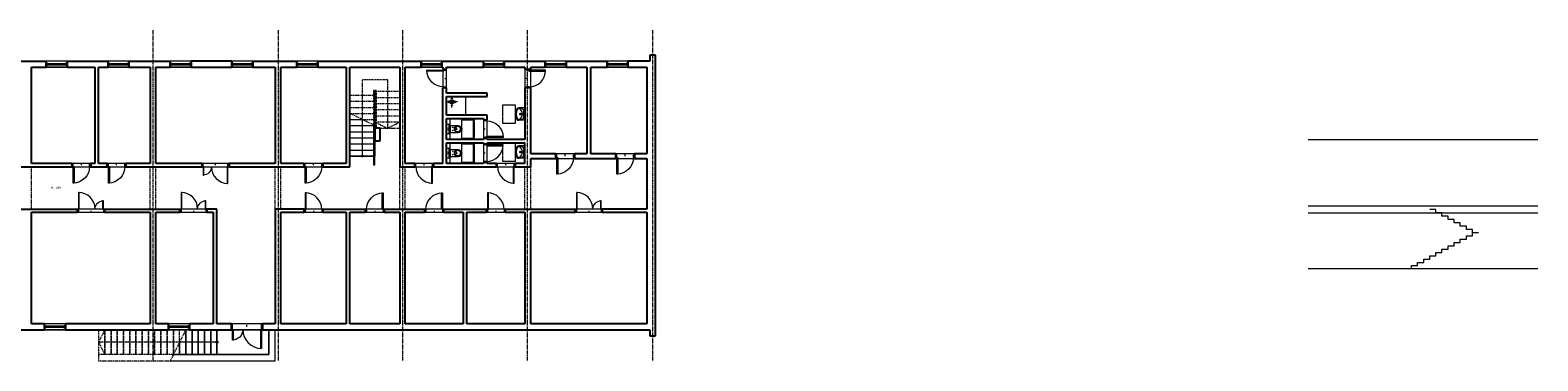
# Model space of a CAD drawing. Header units: millimetres. Extents: x 58673 to 77132, y 78327 to 116111.
# Tile 60 of 61: x 69872 to 77132, y 100539 to 102131. Entities that reach past the tile are written whole.
import ezdxf

# ---------------------------------------------------------------- set-up
doc = ezdxf.new("R2010")
doc.units = ezdxf.units.MM
doc.header["$MEASUREMENT"] = 0
for name, pattern in [('_xref_ACAD-LSN_dyspozytornia_PW_rzuty_14$0$CENTER2', [28.575, 19.05, -3.175, 3.175, -3.175]), ('_xref_ACAD-LSN_dyspozytornia_PW_rzuty_14$0$DASHED', [19.05, 12.7, -6.35]), ('_xref_ACAD-LSN_dyspozytornia_PW_rzuty_14$0$HIDDEN2', [4.7625, 3.175, -1.5875])]:
    doc.linetypes.add(name, pattern=pattern)
doc.layers.get('0').update_dxf_attribs({"lineweight": 9})
doc.layers.get('Defpoints').update_dxf_attribs({"lineweight": 9})
for name, color, linetype, lineweight in [('_xref_ACAD-LSN_dyspozytornia_PW_rzuty_14$0$A drzwi płytowe', 250, 'Continuous', 9), ('_xref_ACAD-LSN_dyspozytornia_PW_rzuty_14$0$A opis', 250, 'Continuous', 13), ('_xref_ACAD-LSN_dyspozytornia_PW_rzuty_14$0$A widok', 250, 'Continuous', 9), ('_xref_ACAD-LSN_dyspozytornia_PW_rzuty_14$0$A widok wyżej', 250, '_xref_ACAD-LSN_dyspozytornia_PW_rzuty_14$0$DASHED', 9), ('_xref_ACAD-LSN_dyspozytornia_PW_rzuty_14$0$A wyposazenie sanitarne', 250, 'Continuous', 9), ('_xref_ACAD-LSN_dyspozytornia_PW_rzuty_14$0$A-Glaz', 250, 'Continuous', 9), ('_xref_ACAD-LSN_dyspozytornia_PW_rzuty_14$0$A-Wall', 250, 'Continuous', 25), ('_xref_ACAD-LSN_dyspozytornia_PW_rzuty_14$0$S-Grid-Iden', 250, '_xref_ACAD-LSN_dyspozytornia_PW_rzuty_14$0$CENTER2', 9), ('xref', 8, 'Continuous', 9)]:
    doc.layers.add(name, color=color, linetype=linetype, lineweight=lineweight)
doc.styles.add('_xref_ACAD-LSN_dyspozytornia_PW_rzuty_14$0$Standard', font='ARIALN.TTF')

# ---------------------------------------------------------------- blocks, each defined once
blk = doc.blocks.new('_xref_ACAD-LSN_dyspozytornia_PW_rzuty_14$0$umywalka 60x45')
at = {"color": 0, "lineweight": -2, "ltscale": 0.15}
for p, q in [((-30, 0), (30, 0)), ((-30, 0), (-30, -26.7)), ((9.5, 0), (-9.5, 0)), ((30, 0), (30, -26.7)), ((-1.9, -20.4), (-5.1, -20.4)), ((0, -15.3), (0, -18.5)), ((0, -22.2), (0, -25.4)), ((5, -20.4), (1.8, -20.4))]:
    blk.add_line(p, q, dxfattribs=at)
at = {"ltscale": 0.15}
blk.add_lwpolyline([(-30, -26.7, 0.239105), (-25.5, -37.3, 0.331406), (25.5, -37.3, 0.239105), (30, -26.7)], format="xyb", dxfattribs=at)
blk.add_lwpolyline([(-26.3, -27, 0.236063), (-23.2, -34.4, 0.329715), (23.2, -34.4, 0.236063), (26.3, -27, 0.623035)], format="xyb", close=True, dxfattribs=at)
at = {"color": 0, "lineweight": -2, "ltscale": 0.15}
for radius in [3.89, 2.78]:
    blk.add_circle((0, -20.4), radius, dxfattribs=at)
for centre, radius, start, end in [((9.3, -28.7), 37.7, 140.66478, 180.90725), ((5.4, -28.9), 33.9, 138.52449, 180.67671), ((-16.2, -9.7), 5, 97.83045, 138.52449), ((-16, -7.9), 5, 102.69402, 140.66478), ((-0.6, -76.3), 75.1, 89.48972, 102.69402), ((0.6, -131.8), 128.2, 90.24498, 97.83045), ((0.6, -76.3), 75.1, 77.22851, 90.43281), ((-0.7, -131.8), 128.2, 82.09208, 89.67755), ((16.2, -9.8), 5, 41.39803, 82.09208), ((16.1, -8), 5, 39.25775, 77.22851), ((-9.3, -28.7), 37.7, 359.01528, 39.25775), ((-5.5, -28.9), 33.9, 359.24582, 41.39804)]:
    blk.add_arc(centre, radius, start, end, dxfattribs=at)
at = {"layer": 'Defpoints', "linetype": '_xref_ACAD-LSN_dyspozytornia_PW_rzuty_14$0$HIDDEN2', "ltscale": 0.5}
blk.add_lwpolyline([(-45, -45.6), (45, -45.6), (45, -105.6), (-45, -105.6)], close=True, dxfattribs=at)
blk = doc.blocks.new('_xref_ACAD-LSN_dyspozytornia_PW_rzuty_14$0$miska ustepowa')
at = {"ltscale": 0.15}
for points in [[(-25, 2.5), (-25, 5.5), (25, 5.5), (25, 2.5)], [(-22, 2.5), (-22, 5.5), (-25, 5.5), (-25, 2.5)], [(22, 2.5), (22, 17.5), (-22, 17.5), (-22, 2.5)], [(22, 2.5), (22, 5.5), (25, 5.5), (25, 2.5)]]:
    blk.add_lwpolyline(points, close=True, dxfattribs=at)
blk.add_lwpolyline([(-17.5, -37.5), (-17.5, -1), (17.5, -1), (17.5, -37.5, -1)], format="xyb", close=True, dxfattribs=at)
at = {"ltscale": 0.15, "elevation": 0}
for points in [[(-9.2, -12), (-6.3, -12)], [(-7.7, -13.4), (-7.7, -10.6)], [(9.2, -12), (6.3, -12)], [(7.7, -13.4), (7.7, -10.6)]]:
    blk.add_lwpolyline(points, dxfattribs=at)
at = {"ltscale": 0.15}
for points in [[(0, -51, 0), (1.3, -50.9, 0), (3.3, -50.5, 0), (5.2, -49.7, 0), (7, -48.6, 0), (8.7, -47.3, 0), (10.1, -45.6, 0), (11.4, -43.7, 0), (12.6, -40.8, 0), (13.4, -37.7, 0), (13.7, -34.5, 0), (13.4, -31.3, 0), (12.6, -28.2, 0), (11.4, -25.3, 0), (10.1, -23.4, 0), (8.7, -21.8, 0), (7, -20.4, 0), (5.2, -19.3, 0), (3.3, -18.5, 0), (2, -18.2, 0), (0.7, -18, 0), (-0.7, -18, 0), (-2, -18.2, 0), (-4, -18.7, 0), (-5.8, -19.6, 0), (-7.6, -20.8, 0), (-9.2, -22.3, 0), (-10.6, -24, 0), (-11.7, -26, 0), (-12.9, -28.9, 0), (-13.5, -32.1, 0), (-13.7, -35.3, 0), (-13.3, -38.5, 0), (-12.4, -41.5, 0), (-11.4, -43.7, 0), (-10.1, -45.6, 0), (-8.7, -47.3, 0), (-7, -48.6, 0), (-5.2, -49.7, 0), (-3.3, -50.5, 0), (-2, -50.8, 0), (-0.7, -51, 0)], [(0, -49.7, 0), (1.2, -49.6, 0), (3, -49.3, 0), (4.7, -48.6, 0), (6.3, -47.6, 0), (7.8, -46.4, 0), (9.1, -44.9, 0), (10.2, -43.1, 0), (11.4, -40.6, 0), (12.1, -37.8, 0), (12.3, -34.9, 0), (12.1, -32, 0), (11.4, -29.3, 0), (10.2, -26.7, 0), (9.1, -25, 0), (7.8, -23.5, 0), (6.3, -22.2, 0), (4.7, -21.3, 0), (3, -20.6, 0), (1.8, -20.3, 0), (0.6, -20.2, 0), (-0.6, -20.2, 0), (-1.8, -20.3, 0), (-3.6, -20.8, 0), (-5.3, -21.6, 0), (-6.8, -22.6, 0), (-8.3, -24, 0), (-9.5, -25.5, 0), (-10.5, -27.3, 0), (-11.6, -29.9, 0), (-12.2, -32.8, 0), (-12.3, -35.7, 0), (-11.9, -38.5, 0), (-11.1, -41.2, 0), (-10.2, -43.1, 0), (-9.1, -44.9, 0), (-7.8, -46.4, 0), (-6.3, -47.6, 0), (-4.7, -48.6, 0), (-3, -49.3, 0), (-1.8, -49.6, 0), (-0.6, -49.7, 0)]]:
    blk.add_polyline3d(points, close=True, dxfattribs=at)
for points in [[(-3.8, -21.9, 0), (-4, -22, 0), (-4.1, -22.1, 0), (-4.2, -22.2, 0), (-4.3, -22.3, 0), (-4.4, -22.4, 0), (-4.4, -22.6, 0), (-4.4, -22.8, 0), (-4.5, -22.9, 0)], [(0, -32, 0), (-0.6, -32, 0), (-1.1, -31.9, 0), (-1.7, -31.6, 0), (-2.3, -31.3, 0), (-2.6, -31, 0), (-3, -30.6, 0), (-3.4, -30, 0), (-3.8, -29.2, 0), (-4.1, -27.9, 0), (-4.3, -26.7, 0), (-4.4, -25.2, 0), (-4.5, -23.9, 0), (-4.5, -22.9, 0)], [(-3.8, -21.9, 0), (-3.4, -21.7, 0), (-2.9, -21.5, 0), (-2.4, -21.4, 0), (-1.9, -21.3, 0), (-1.5, -21.2, 0), (-1, -21.1, 0), (-0.5, -21.1, 0), (0, -21.1, 0)], [(3.8, -21.9, 0), (3.4, -21.7, 0), (2.9, -21.5, 0), (2.4, -21.4, 0), (1.9, -21.3, 0), (1.5, -21.2, 0), (1, -21.1, 0), (0.5, -21.1, 0), (0, -21.1, 0)], [(0, -32, 0), (0.6, -32, 0), (1.1, -31.9, 0), (1.7, -31.6, 0), (2.3, -31.3, 0), (2.6, -31, 0), (3, -30.6, 0), (3.4, -30, 0), (3.8, -29.2, 0), (4.1, -27.9, 0), (4.3, -26.7, 0), (4.4, -25.2, 0), (4.5, -23.9, 0), (4.5, -22.9, 0)], [(3.8, -21.9, 0), (4, -22, 0), (4.1, -22.1, 0), (4.2, -22.2, 0), (4.3, -22.3, 0), (4.4, -22.4, 0), (4.4, -22.6, 0), (4.4, -22.8, 0), (4.5, -22.9, 0)]]:
    blk.add_polyline3d(points, dxfattribs=at)
for centre, radius in [((0, 13), 5.5), ((-7.7, -12, 0), 0.75), ((7.7, -12, 0), 0.75)]:
    blk.add_circle(centre, radius, dxfattribs=at)
at = {"layer": 'Defpoints', "linetype": '_xref_ACAD-LSN_dyspozytornia_PW_rzuty_14$0$HIDDEN2', "ltscale": 0.5}
for points in [[(-50, 0), (50, 0), (50, -110), (-50, -110)], [(-45, -55), (45, -55), (45, -115), (-45, -115)]]:
    blk.add_lwpolyline(points, close=True, dxfattribs=at)
blk = doc.blocks.new('_xref_ACAD-LSN_dyspozytornia_PW_rzuty_14$0$kratka podlogowa')
at = {"linetype": 'ByBlock'}
for points in [[(-17.5, 5), (-12.5, 0), (-17.5, -5)], [(-7.5, 7.5), (-3.2, 3.2)], [(-5, 17.5), (0, 12.5), (5, 17.5)], [(0, 27.5), (0, 12.5)], [(3.2, 3.2), (7.5, 7.5)], [(17.5, 5), (12.5, 0), (17.5, -5)], [(-27.5, 0), (-12.5, 0)], [(-7.5, -7.5), (-3.2, -3.2)], [(-5, -17.5), (0, -12.5), (5, -17.5)], [(0, -27.5), (0, -12.5)], [(3.2, -3.2), (7.5, -7.5)], [(27.5, 0), (12.5, 0)]]:
    blk.add_lwpolyline(points, dxfattribs=at)
blk.add_lwpolyline([(-7.5, -7.5), (-7.5, 7.5), (7.5, 7.5), (7.5, -7.5)], close=True, dxfattribs=at)
blk.add_circle((0, 0), 3, dxfattribs=at)
blk = doc.blocks.new('_xref_ACAD-LSN_dyspozytornia_PW_rzuty_14$0$środek')
blk.add_line((0, 0), (0, -10))
blk = doc.blocks.new('_xref_ACAD-LSN_dyspozytornia_PW_rzuty_14')
at = {"layer": '_xref_ACAD-LSN_dyspozytornia_PW_rzuty_14$0$A drzwi płytowe', "linetype": 'Continuous', "lineweight": 9}
for points in [[(71862.7, 101938.2), (71862.7, 101933.2), (71782.7, 101933.2), (71782.7, 101938.2)], [(72274.2, 101938.2), (72274.2, 101933.2), (72354.2, 101933.2), (72354.2, 101938.2)], [(72069.7, 101615.2), (72069.7, 101620.2), (72149.7, 101620.2), (72149.7, 101615.2)], [(72069.7, 101579.2), (72069.7, 101574.2), (72149.7, 101574.2), (72149.7, 101579.2)], [(72408.2, 101518.7), (72413.2, 101518.7), (72413.2, 101438.7), (72408.2, 101438.7)], [(72696.7, 101518.7), (72701.7, 101518.7), (72701.7, 101438.7), (72696.7, 101438.7)], [(70078.7, 101475.2), (70083.7, 101475.2), (70083.7, 101395.2), (70078.7, 101395.2)], [(70248.7, 101475.2), (70253.7, 101475.2), (70253.7, 101395.2), (70248.7, 101395.2)], [(70704.7, 101433.2), (70708.7, 101433.2), (70708.7, 101473.2), (70704.7, 101473.2)], [(70824.7, 101473.2), (70820.7, 101473.2), (70820.7, 101393.2), (70824.7, 101393.2)], [(71196.2, 101475.2), (71201.2, 101475.2), (71201.2, 101395.2), (71196.2, 101395.2)], [(71809.2, 101475.2), (71804.2, 101475.2), (71804.2, 101395.2), (71809.2, 101395.2)], [(72203.2, 101475.2), (72198.2, 101475.2), (72198.2, 101395.2), (72203.2, 101395.2)], [(70104.7, 101270.2), (70108.7, 101270.2), (70108.7, 101350.2), (70104.7, 101350.2)], [(70598.7, 101270.2), (70602.7, 101270.2), (70602.7, 101350.2), (70598.7, 101350.2)], [(71196.2, 101268.2), (71201.2, 101268.2), (71201.2, 101348.2), (71196.2, 101348.2)], [(71572.2, 101268.2), (71567.2, 101268.2), (71567.2, 101348.2), (71572.2, 101348.2)], [(71857.9, 101268.2), (71852.9, 101268.2), (71852.9, 101348.2), (71857.9, 101348.2)], [(72074.4, 101268.2), (72079.4, 101268.2), (72079.4, 101348.2), (72074.4, 101348.2)], [(72502.2, 101270.2), (72506.2, 101270.2), (72506.2, 101350.2), (72502.2, 101350.2)], [(70224.7, 101310.2), (70220.7, 101310.2), (70220.7, 101270.2), (70224.7, 101270.2)], [(70718.7, 101310.2), (70714.7, 101310.2), (70714.7, 101270.2), (70718.7, 101270.2)], [(72622.2, 101310.2), (72618.2, 101310.2), (72618.2, 101270.2), (72622.2, 101270.2)], [(70846.2, 100689.2), (70850.2, 100689.2), (70850.2, 100639.2), (70846.2, 100639.2)], [(70986.2, 100599.2), (70982.2, 100599.2), (70982.2, 100689.2), (70986.2, 100689.2)]]:
    blk.add_lwpolyline(points, close=True, dxfattribs=at)
at = {"layer": '_xref_ACAD-LSN_dyspozytornia_PW_rzuty_14$0$A drzwi płytowe', "linetype": 'Continuous', "lineweight": 9, "ltscale": 0.2}
for points in [[(71874.7, 101938.2), (71874.7, 101943.2), (71862.7, 101943.2), (71862.7, 101938.2)], [(72262.2, 101938.2), (72262.2, 101943.2), (72274.2, 101943.2), (72274.2, 101938.2)], [(71874.7, 101858.2), (71874.7, 101853.2), (71862.7, 101853.2), (71862.7, 101858.2)], [(72262.2, 101858.2), (72262.2, 101853.2), (72274.2, 101853.2), (72274.2, 101858.2)], [(72057.7, 101695.2), (72057.7, 101700.2), (72069.7, 101700.2), (72069.7, 101695.2)], [(72057.7, 101615.2), (72057.7, 101610.2), (72069.7, 101610.2), (72069.7, 101615.2)], [(72057.7, 101579.2), (72057.7, 101584.2), (72069.7, 101584.2), (72069.7, 101579.2)], [(72057.7, 101499.2), (72057.7, 101494.2), (72069.7, 101494.2), (72069.7, 101499.2)], [(72408.2, 101530.7), (72403.2, 101530.7), (72403.2, 101518.7), (72408.2, 101518.7)], [(72488.2, 101530.7), (72493.2, 101530.7), (72493.2, 101518.7), (72488.2, 101518.7)], [(72696.7, 101530.7), (72691.7, 101530.7), (72691.7, 101518.7), (72696.7, 101518.7)], [(72776.7, 101530.7), (72781.7, 101530.7), (72781.7, 101518.7), (72776.7, 101518.7)], [(70078.7, 101487.2), (70073.7, 101487.2), (70073.7, 101475.2), (70078.7, 101475.2)], [(70158.7, 101487.2), (70163.7, 101487.2), (70163.7, 101475.2), (70158.7, 101475.2)], [(70248.7, 101487.2), (70243.7, 101487.2), (70243.7, 101475.2), (70248.7, 101475.2)], [(70328.7, 101487.2), (70333.7, 101487.2), (70333.7, 101475.2), (70328.7, 101475.2)], [(70704.7, 101489.2), (70699.7, 101489.2), (70699.7, 101473.2), (70704.7, 101473.2)], [(70824.7, 101489.2), (70829.7, 101489.2), (70829.7, 101473.2), (70824.7, 101473.2)], [(71196.2, 101487.2), (71191.2, 101487.2), (71191.2, 101475.2), (71196.2, 101475.2)], [(71276.2, 101487.2), (71281.2, 101487.2), (71281.2, 101475.2), (71276.2, 101475.2)], [(71729.2, 101487.2), (71724.2, 101487.2), (71724.2, 101475.2), (71729.2, 101475.2)], [(71809.2, 101487.2), (71814.2, 101487.2), (71814.2, 101475.2), (71809.2, 101475.2)], [(72123.2, 101487.2), (72118.2, 101487.2), (72118.2, 101475.2), (72123.2, 101475.2)], [(72203.2, 101487.2), (72208.2, 101487.2), (72208.2, 101475.2), (72203.2, 101475.2)], [(70104.7, 101254.2), (70099.7, 101254.2), (70099.7, 101270.2), (70104.7, 101270.2)], [(70224.7, 101254.2), (70229.7, 101254.2), (70229.7, 101270.2), (70224.7, 101270.2)], [(70598.7, 101254.2), (70593.7, 101254.2), (70593.7, 101270.2), (70598.7, 101270.2)], [(70718.7, 101254.2), (70723.7, 101254.2), (70723.7, 101270.2), (70718.7, 101270.2)], [(71196.2, 101256.2), (71191.2, 101256.2), (71191.2, 101268.2), (71196.2, 101268.2)], [(71276.2, 101256.2), (71281.2, 101256.2), (71281.2, 101268.2), (71276.2, 101268.2)], [(71492.2, 101256.2), (71487.2, 101256.2), (71487.2, 101268.2), (71492.2, 101268.2)], [(71572.2, 101256.2), (71577.2, 101256.2), (71577.2, 101268.2), (71572.2, 101268.2)], [(71777.9, 101256.2), (71772.9, 101256.2), (71772.9, 101268.2), (71777.9, 101268.2)], [(71857.9, 101256.2), (71862.9, 101256.2), (71862.9, 101268.2), (71857.9, 101268.2)], [(72074.4, 101256.2), (72069.4, 101256.2), (72069.4, 101268.2), (72074.4, 101268.2)], [(72154.4, 101256.2), (72159.4, 101256.2), (72159.4, 101268.2), (72154.4, 101268.2)], [(72502.2, 101254.2), (72497.2, 101254.2), (72497.2, 101270.2), (72502.2, 101270.2)], [(72622.2, 101254.2), (72627.2, 101254.2), (72627.2, 101270.2), (72622.2, 101270.2)], [(70846.2, 100717.2), (70841.2, 100717.2), (70841.2, 100689.2), (70846.2, 100689.2)], [(70986.2, 100717.2), (70991.2, 100717.2), (70991.2, 100689.2), (70986.2, 100689.2)]]:
    blk.add_lwpolyline(points, close=True, dxfattribs=at)
at = {"layer": '_xref_ACAD-LSN_dyspozytornia_PW_rzuty_14$0$A drzwi płytowe', "linetype": 'Continuous', "lineweight": 9, "ltscale": 0.2, "extrusion": (0, 0, -1)}
for centre, radius, start, end in [((-71862.7, 101938.2), 80, 270, 0), ((-72069.7, 101615.2), 80, 90, 180), ((-72408.2, 101518.7), 80, 180, 270), ((-72696.7, 101518.7), 80, 180, 270), ((-70078.7, 101475.2), 80, 180, 270), ((-70248.7, 101475.2), 80, 180, 270), ((-70704.7, 101473.2), 40, 180, 270), ((-71196.2, 101475.2), 80, 180, 270), ((-71572.2, 101268.2), 80, 0, 90), ((-71857.9, 101268.2), 80, 0, 90), ((-70224.7, 101270.2), 40, 0, 90), ((-70718.7, 101270.2), 40, 0, 90), ((-72622.2, 101270.2), 40, 0, 90), ((-70846.2, 100689.2), 50, 180, 270)]:
    blk.add_arc(centre, radius, start, end, dxfattribs=at)
at = {"layer": '_xref_ACAD-LSN_dyspozytornia_PW_rzuty_14$0$A drzwi płytowe', "linetype": 'Continuous', "lineweight": 9, "ltscale": 0.2}
for centre, radius, start, end in [((72274.2, 101938.2), 80, 270, 0), ((72069.7, 101579.2), 80, 270, 0), ((70824.7, 101473.2), 80, 180, 270), ((71809.2, 101475.2), 80, 180, 270), ((72203.2, 101475.2), 80, 180, 270), ((70104.7, 101270.2), 80, 0, 90), ((70598.7, 101270.2), 80, 0, 90), ((71196.2, 101268.2), 80, 0, 90), ((72074.4, 101268.2), 80, 0, 90), ((72502.2, 101270.2), 80, 0, 90), ((70986.2, 100689.2), 90, 180, 270)]:
    blk.add_arc(centre, radius, start, end, dxfattribs=at)
at = {"layer": '_xref_ACAD-LSN_dyspozytornia_PW_rzuty_14$0$A widok'}
for points in [[(71532.2, 101671.6), (71532.2, 101524.9), (71412.2, 101524.9), (71412.2, 101730.2)], [(71412.2, 101700.9), (71472.2, 101700.9)], [(71412.2, 101671.6), (71532.2, 101671.6)], [(71412.2, 101642.2), (71532.2, 101642.2)], [(71472.2, 101524.9), (71472.2, 101700.9)], [(71526.2, 101674.5), (71526.2, 101483.2), (71531.2, 101483.2), (71531.2, 101672)], [(71532.2, 101671.6), (71532.2, 101659.2)], [(71412.2, 101612.9), (71532.2, 101612.9)], [(71412.2, 101583.6), (71532.2, 101583.6)], [(76025.4, 101604.4), (77132.1, 101604.4)], [(71412.2, 101554.2), (71532.2, 101554.2)], [(71412.2, 101524.9), (71532.2, 101524.9)], [(76025.4, 101285.4), (77132.1, 101285.4)], [(76025.4, 101252.4), (77132.1, 101252.4)], [(76641.1, 101251.4), (76641.1, 101267.4), (76611.8, 101267.4)], [(76670.5, 101235.4), (76670.5, 101251.4), (76641.1, 101251.4)], [(76699.8, 101219.4), (76699.8, 101235.4), (76670.5, 101235.4)], [(76729.1, 101203.4), (76729.1, 101219.4), (76699.8, 101219.4)], [(76758.5, 101187.4), (76758.5, 101203.4), (76729.1, 101203.4)], [(76787.8, 101171.4), (76787.8, 101187.4), (76758.5, 101187.4)], [(76817.1, 101157.4), (76817.1, 101171.4), (76787.8, 101171.4)], [(76787.8, 101125.4), (76787.8, 101141.4), (76817.1, 101141.4)], [(76817.1, 101141.4), (76817.1, 101157.4), (76846.5, 101157.4)], [(76641.1, 101044.4), (76641.1, 101061.4), (76670.5, 101061.4)], [(76670.5, 101061.4), (76670.5, 101077.4), (76699.8, 101077.4)], [(76699.8, 101077.4), (76699.8, 101093.4), (76729.1, 101093.4)], [(76729.1, 101093.4), (76729.1, 101109.4), (76758.5, 101109.4)], [(76758.5, 101109.4), (76758.5, 101125.4), (76787.8, 101125.4)], [(76523.8, 100983.4), (76523.8, 100998.4), (76553.1, 100998.4)], [(76553.1, 100998.4), (76553.1, 101012.4), (76582.5, 101012.4)], [(76582.5, 101012.4), (76582.5, 101028.4), (76611.8, 101028.4)], [(76611.8, 101028.4), (76611.8, 101044.4), (76641.1, 101044.4)], [(76025.4, 100983.4), (77132.1, 100983.4)], [(70546.7, 100539.2), (71051.7, 100539.2), (71051.7, 100689.2)], [(71021.7, 100689.2), (71021.7, 100569.2), (70561.7, 100569.2)], [(70591.7, 100629.2), (70591.7, 100569.2), (70621.7, 100569.2), (70621.7, 100689.2)], [(70771.7, 100629.2), (70591.7, 100629.2)]]:
    blk.add_lwpolyline(points, dxfattribs=at)
for points in [[(70651.7, 100689.2), (70621.7, 100689.2), (70621.7, 100569.2), (70651.7, 100569.2)], [(70681.7, 100689.2), (70651.7, 100689.2), (70651.7, 100569.2), (70681.7, 100569.2)], [(70711.7, 100689.2), (70681.7, 100689.2), (70681.7, 100569.2), (70711.7, 100569.2)], [(70741.7, 100689.2), (70711.7, 100689.2), (70711.7, 100569.2), (70741.7, 100569.2)], [(70771.7, 100689.2), (70741.7, 100689.2), (70741.7, 100569.2), (70771.7, 100569.2)], [(71021.7, 100689.2), (70771.7, 100689.2), (70771.7, 100569.2), (71021.7, 100569.2)]]:
    blk.add_lwpolyline(points, close=True, dxfattribs=at)
for centre, radius in [((71472.2, 101524.9), 4), ((70771.7, 100629.2), 5)]:
    blk.add_circle(centre, radius, dxfattribs=at)
at = {"layer": '_xref_ACAD-LSN_dyspozytornia_PW_rzuty_14$0$A widok wyżej', "linetype": '_xref_ACAD-LSN_dyspozytornia_PW_rzuty_14$0$DASHED', "lineweight": 9, "ltscale": 0.2}
for p, q in [((70049.7, 101981.2), (69949.7, 101981.2)), ((69949.7, 101953.2), (70049.7, 101953.2)), ((70347.7, 101981.2), (70247.7, 101981.2)), ((70247.7, 101953.2), (70347.7, 101953.2)), ((70646.7, 101981.2), (70546.7, 101981.2)), ((70546.7, 101953.2), (70646.7, 101953.2)), ((70943.7, 101981.2), (70843.7, 101981.2)), ((70843.7, 101953.2), (70943.7, 101953.2)), ((71256.7, 101981.2), (71156.7, 101981.2)), ((71156.7, 101953.2), (71256.7, 101953.2)), ((71854.7, 101981.2), (71754.7, 101981.2)), ((71754.7, 101953.2), (71854.7, 101953.2)), ((71859.7, 101943.2), (71859.7, 101853.2)), ((71877.7, 101853.2), (71877.7, 101943.2)), ((72154.7, 101981.2), (72054.7, 101981.2)), ((72054.7, 101953.2), (72154.7, 101953.2)), ((72253.7, 101943.2), (72253.7, 101853.2)), ((72282.7, 101853.2), (72282.7, 101943.2)), ((72452.7, 101981.2), (72352.7, 101981.2)), ((72352.7, 101953.2), (72452.7, 101953.2)), ((72750.7, 101981.2), (72650.7, 101981.2)), ((72650.7, 101953.2), (72750.7, 101953.2)), ((72054.7, 101700.2), (72054.7, 101610.2)), ((72072.7, 101610.2), (72072.7, 101700.2)), ((72054.7, 101584.2), (72054.7, 101494.2)), ((72072.7, 101494.2), (72072.7, 101584.2)), ((72493.2, 101536.2), (72403.2, 101536.2)), ((72403.2, 101513.2), (72493.2, 101513.2)), ((72781.7, 101536.2), (72691.7, 101536.2)), ((72691.7, 101513.2), (72781.7, 101513.2)), ((70163.7, 101489.2), (70073.7, 101489.2)), ((70073.7, 101473.2), (70163.7, 101473.2)), ((70333.7, 101489.2), (70243.7, 101489.2)), ((70243.7, 101473.2), (70333.7, 101473.2)), ((70829.7, 101489.2), (70699.7, 101489.2)), ((70699.7, 101473.2), (70829.7, 101473.2)), ((71281.2, 101489.2), (71191.2, 101489.2)), ((71191.2, 101473.2), (71281.2, 101473.2)), ((71814.2, 101489.2), (71724.2, 101489.2)), ((71724.2, 101473.2), (71814.2, 101473.2)), ((72208.2, 101489.2), (72118.2, 101489.2)), ((72118.2, 101473.2), (72208.2, 101473.2)), ((70229.7, 101270.2), (70099.7, 101270.2)), ((70099.7, 101254.2), (70229.7, 101254.2)), ((70723.7, 101270.2), (70593.7, 101270.2)), ((70593.7, 101254.2), (70723.7, 101254.2)), ((71281.2, 101270.2), (71191.2, 101270.2)), ((71191.2, 101254.2), (71281.2, 101254.2)), ((71577.2, 101270.2), (71487.2, 101270.2)), ((71487.2, 101254.2), (71577.2, 101254.2)), ((71862.9, 101270.2), (71772.9, 101270.2)), ((71772.9, 101254.2), (71862.9, 101254.2)), ((72159.4, 101270.2), (72069.4, 101270.2)), ((72069.4, 101254.2), (72159.4, 101254.2)), ((72627.2, 101270.2), (72497.2, 101270.2)), ((72497.2, 101254.2), (72627.2, 101254.2)), ((70041.7, 100717.2), (69941.7, 100717.2)), ((70638.7, 100717.2), (70538.7, 100717.2)), ((70991.2, 100717.2), (70841.2, 100717.2)), ((69941.7, 100689.2), (70041.7, 100689.2)), ((70538.7, 100689.2), (70638.7, 100689.2)), ((70841.2, 100689.2), (70991.2, 100689.2))]:
    blk.add_line(p, q, dxfattribs=at)
at = {"layer": '_xref_ACAD-LSN_dyspozytornia_PW_rzuty_14$0$A widok wyżej', "ltscale": 0.4}
for p, q in [((70201.7, 100689.2), (70201.7, 100569.2)), ((70231.7, 100569.2), (70231.7, 100689.2)), ((70231.7, 100689.2), (70231.7, 100569.2)), ((70261.7, 100569.2), (70261.7, 100689.2)), ((70261.7, 100689.2), (70261.7, 100569.2)), ((70291.7, 100569.2), (70291.7, 100689.2)), ((70291.7, 100689.2), (70291.7, 100569.2)), ((70321.7, 100569.2), (70321.7, 100689.2)), ((70321.7, 100689.2), (70321.7, 100569.2)), ((70351.7, 100569.2), (70351.7, 100689.2)), ((70351.7, 100689.2), (70351.7, 100569.2)), ((70381.7, 100569.2), (70381.7, 100689.2)), ((70381.7, 100689.2), (70381.7, 100569.2)), ((70411.7, 100569.2), (70411.7, 100689.2)), ((70411.7, 100689.2), (70411.7, 100569.2)), ((70441.7, 100569.2), (70441.7, 100689.2)), ((70441.7, 100689.2), (70441.7, 100569.2)), ((70471.7, 100569.2), (70471.7, 100689.2)), ((70471.7, 100689.2), (70471.7, 100569.2)), ((70501.7, 100569.2), (70501.7, 100689.2)), ((70501.7, 100689.2), (70501.7, 100569.2)), ((70531.7, 100569.2), (70531.7, 100689.2)), ((70531.7, 100689.2), (70531.7, 100569.2)), ((70561.7, 100569.2), (70561.7, 100689.2)), ((70561.7, 100689.2), (70561.7, 100569.2)), ((70591.7, 100569.2), (70591.7, 100689.2)), ((70561.7, 100569.2), (70591.7, 100569.2))]:
    blk.add_line(p, q, dxfattribs=at)
for points in [[(71472.2, 101700.9), (71472.2, 101818.2), (71472.2, 101894.2), (71592.2, 101894.2), (71592.2, 101659.2)], [(71412.2, 101818.2), (71532.2, 101818.2), (71532.2, 101671.6)], [(71412.2, 101730.2), (71412.2, 101818.2)], [(71412.2, 101788.9), (71532.2, 101788.9)], [(71531.2, 101672), (71531.2, 101836.2), (71526.2, 101836.2), (71526.2, 101674.5)], [(71532.2, 101659.2), (71652.2, 101659.2), (71652.2, 101835.2), (71532.2, 101835.2), (71532.2, 101671.6)], [(71652.2, 101805.9), (71532.2, 101805.9)], [(71412.2, 101759.6), (71532.2, 101759.6)], [(71412.2, 101730.2), (71532.2, 101730.2)], [(71532.2, 101671.6), (71412.2, 101730.2)], [(71652.2, 101776.6), (71532.2, 101776.6)], [(71652.2, 101747.2), (71532.2, 101747.2)], [(71652.2, 101717.9), (71532.2, 101717.9)], [(71472.2, 101700.9), (71532.2, 101700.9)], [(71652.2, 101688.6), (71532.2, 101688.6)], [(71532.2, 101688.6), (71592.2, 101659.2), (71652.2, 101688.6)], [(69878.7, 101270.2), (69878.7, 101473.2)], [(70450.7, 101270.2), (70450.7, 101473.2)], [(70476.7, 101270.2), (70476.7, 101473.2)], [(71052.7, 101270.2), (71052.7, 101473.2)], [(71078.7, 101270.2), (71078.7, 101473.2)], [(71652.7, 101270.2), (71652.7, 101473.2)], [(71678.7, 101270.2), (71678.7, 101473.2)], [(72253.7, 101270.2), (72253.7, 101473.2)], [(72282.7, 101270.2), (72282.7, 101473.2)], [(70231.7, 100689.2), (70201.7, 100629.2), (70231.7, 100569.2)], [(70621.7, 100689.2), (70201.7, 100689.2)], [(70591.7, 100629.2), (70201.7, 100629.2)], [(70621.7, 100689.2), (70546.7, 100539.2)], [(70561.7, 100569.2), (70201.7, 100569.2), (70201.7, 100539.2), (70546.7, 100539.2)]]:
    blk.add_lwpolyline(points, dxfattribs=at)
for points in [[(71526.2, 101836.2), (71538.2, 101836.2), (71538.2, 101841.2), (71526.2, 101841.2)], [(71533.2, 101836.2), (71538.2, 101836.2), (71538.2, 101659.2), (71533.2, 101659.2)]]:
    blk.add_lwpolyline(points, close=True, dxfattribs=at)
at = {"layer": '_xref_ACAD-LSN_dyspozytornia_PW_rzuty_14$0$A wyposazenie sanitarne', "linetype": '_xref_ACAD-LSN_dyspozytornia_PW_rzuty_14$0$HIDDEN2'}
blk.add_lwpolyline([(71877.7, 101811.2), (71967.7, 101811.2), (71967.7, 101721.2), (71877.7, 101721.2)], close=True, dxfattribs=at)
at = {"layer": '_xref_ACAD-LSN_dyspozytornia_PW_rzuty_14$0$A-Glaz', "linetype": 'Continuous', "lineweight": 9}
for p, q in [((70049.7, 101981.2), (69949.7, 101981.2)), ((70049.7, 101953.2), (69949.7, 101953.2)), ((69959.7, 101964.7), (69959.7, 101969.7)), ((70039.7, 101967.2), (69959.7, 101967.2)), ((70039.7, 101964.7), (70039.7, 101969.7)), ((70347.7, 101981.2), (70247.7, 101981.2)), ((70347.7, 101953.2), (70247.7, 101953.2)), ((70257.7, 101964.7), (70257.7, 101969.7)), ((70337.7, 101967.2), (70257.7, 101967.2)), ((70337.7, 101964.7), (70337.7, 101969.7)), ((70646.7, 101981.2), (70546.7, 101981.2)), ((70646.7, 101953.2), (70546.7, 101953.2)), ((70556.7, 101964.7), (70556.7, 101969.7)), ((70636.7, 101967.2), (70556.7, 101967.2)), ((70636.7, 101964.7), (70636.7, 101969.7)), ((70943.7, 101981.2), (70843.7, 101981.2)), ((70943.7, 101953.2), (70843.7, 101953.2)), ((70853.7, 101964.7), (70853.7, 101969.7)), ((70933.7, 101967.2), (70853.7, 101967.2)), ((70933.7, 101964.7), (70933.7, 101969.7)), ((71256.7, 101981.2), (71156.7, 101981.2)), ((71256.7, 101953.2), (71156.7, 101953.2)), ((71166.7, 101964.7), (71166.7, 101969.7)), ((71246.7, 101967.2), (71166.7, 101967.2)), ((71246.7, 101964.7), (71246.7, 101969.7)), ((71854.7, 101981.2), (71754.7, 101981.2)), ((71854.7, 101953.2), (71754.7, 101953.2)), ((71764.7, 101964.7), (71764.7, 101969.7)), ((71844.7, 101967.2), (71764.7, 101967.2)), ((71844.7, 101964.7), (71844.7, 101969.7)), ((72154.7, 101981.2), (72054.7, 101981.2)), ((72154.7, 101953.2), (72054.7, 101953.2)), ((72064.7, 101964.7), (72064.7, 101969.7)), ((72144.7, 101967.2), (72064.7, 101967.2)), ((72144.7, 101964.7), (72144.7, 101969.7)), ((72452.7, 101981.2), (72352.7, 101981.2)), ((72452.7, 101953.2), (72352.7, 101953.2)), ((72362.7, 101964.7), (72362.7, 101969.7)), ((72442.7, 101967.2), (72362.7, 101967.2)), ((72442.7, 101964.7), (72442.7, 101969.7)), ((72750.7, 101981.2), (72650.7, 101981.2)), ((72750.7, 101953.2), (72650.7, 101953.2)), ((72660.7, 101964.7), (72660.7, 101969.7)), ((72740.7, 101967.2), (72660.7, 101967.2)), ((72740.7, 101964.7), (72740.7, 101969.7)), ((70041.7, 100717.2), (69941.7, 100717.2)), ((69951.7, 100700.7), (69951.7, 100705.7)), ((70031.7, 100703.2), (69951.7, 100703.2)), ((70031.7, 100700.7), (70031.7, 100705.7)), ((70638.7, 100717.2), (70538.7, 100717.2)), ((70548.7, 100700.7), (70548.7, 100705.7)), ((70628.7, 100703.2), (70548.7, 100703.2)), ((70628.7, 100700.7), (70628.7, 100705.7)), ((70041.7, 100689.2), (69941.7, 100689.2)), ((70638.7, 100689.2), (70538.7, 100689.2))]:
    blk.add_line(p, q, dxfattribs=at)
for points in [[(69954.7, 101973.2), (69949.7, 101973.2), (69949.7, 101961.2), (69954.7, 101961.2)], [(70044.7, 101964.7), (70044.7, 101969.7), (69954.7, 101969.7), (69954.7, 101964.7)], [(70044.7, 101973.2), (70049.7, 101973.2), (70049.7, 101961.2), (70044.7, 101961.2)], [(70252.7, 101973.2), (70247.7, 101973.2), (70247.7, 101961.2), (70252.7, 101961.2)], [(70342.7, 101964.7), (70342.7, 101969.7), (70252.7, 101969.7), (70252.7, 101964.7)], [(70342.7, 101973.2), (70347.7, 101973.2), (70347.7, 101961.2), (70342.7, 101961.2)], [(70551.7, 101973.2), (70546.7, 101973.2), (70546.7, 101961.2), (70551.7, 101961.2)], [(70641.7, 101964.7), (70641.7, 101969.7), (70551.7, 101969.7), (70551.7, 101964.7)], [(70641.7, 101973.2), (70646.7, 101973.2), (70646.7, 101961.2), (70641.7, 101961.2)], [(70848.7, 101973.2), (70843.7, 101973.2), (70843.7, 101961.2), (70848.7, 101961.2)], [(70938.7, 101964.7), (70938.7, 101969.7), (70848.7, 101969.7), (70848.7, 101964.7)], [(70938.7, 101973.2), (70943.7, 101973.2), (70943.7, 101961.2), (70938.7, 101961.2)], [(71161.7, 101973.2), (71156.7, 101973.2), (71156.7, 101961.2), (71161.7, 101961.2)], [(71251.7, 101964.7), (71251.7, 101969.7), (71161.7, 101969.7), (71161.7, 101964.7)], [(71251.7, 101973.2), (71256.7, 101973.2), (71256.7, 101961.2), (71251.7, 101961.2)], [(71759.7, 101973.2), (71754.7, 101973.2), (71754.7, 101961.2), (71759.7, 101961.2)], [(71849.7, 101964.7), (71849.7, 101969.7), (71759.7, 101969.7), (71759.7, 101964.7)], [(71849.7, 101973.2), (71854.7, 101973.2), (71854.7, 101961.2), (71849.7, 101961.2)], [(72059.7, 101973.2), (72054.7, 101973.2), (72054.7, 101961.2), (72059.7, 101961.2)], [(72149.7, 101964.7), (72149.7, 101969.7), (72059.7, 101969.7), (72059.7, 101964.7)], [(72149.7, 101973.2), (72154.7, 101973.2), (72154.7, 101961.2), (72149.7, 101961.2)], [(72357.7, 101973.2), (72352.7, 101973.2), (72352.7, 101961.2), (72357.7, 101961.2)], [(72447.7, 101964.7), (72447.7, 101969.7), (72357.7, 101969.7), (72357.7, 101964.7)], [(72447.7, 101973.2), (72452.7, 101973.2), (72452.7, 101961.2), (72447.7, 101961.2)], [(72655.7, 101973.2), (72650.7, 101973.2), (72650.7, 101961.2), (72655.7, 101961.2)], [(72745.7, 101964.7), (72745.7, 101969.7), (72655.7, 101969.7), (72655.7, 101964.7)], [(72745.7, 101973.2), (72750.7, 101973.2), (72750.7, 101961.2), (72745.7, 101961.2)], [(69946.7, 100709.2), (69941.7, 100709.2), (69941.7, 100697.2), (69946.7, 100697.2)], [(70036.7, 100700.7), (70036.7, 100705.7), (69946.7, 100705.7), (69946.7, 100700.7)], [(70036.7, 100709.2), (70041.7, 100709.2), (70041.7, 100697.2), (70036.7, 100697.2)], [(70543.7, 100709.2), (70538.7, 100709.2), (70538.7, 100697.2), (70543.7, 100697.2)], [(70633.7, 100700.7), (70633.7, 100705.7), (70543.7, 100705.7), (70543.7, 100700.7)], [(70633.7, 100709.2), (70638.7, 100709.2), (70638.7, 100697.2), (70633.7, 100697.2)]]:
    blk.add_lwpolyline(points, close=True, dxfattribs=at)
at = {"layer": '_xref_ACAD-LSN_dyspozytornia_PW_rzuty_14$0$A-Wall', "linetype": 'Continuous', "lineweight": 25}
for p, q in [((72883.7, 102011.2), (72855.7, 102011.2)), ((72855.7, 102011.2), (72855.7, 101981.2)), ((72883.7, 101953.2), (72883.7, 102011.2)), ((69756.7, 101981.2), (69949.7, 101981.2)), ((69878.7, 101953.2), (69949.7, 101953.2)), ((69878.7, 101489.2), (69878.7, 101953.2)), ((69949.7, 101953.2), (69949.7, 101981.2)), ((70049.7, 101981.2), (70247.7, 101981.2)), ((70049.7, 101981.2), (70049.7, 101953.2)), ((70049.7, 101953.2), (70183.7, 101953.2)), ((70183.7, 101953.2), (70183.7, 101489.2)), ((70201.7, 101953.2), (70247.7, 101953.2)), ((70201.7, 101489.2), (70201.7, 101953.2)), ((70247.7, 101953.2), (70247.7, 101981.2)), ((70347.7, 101981.2), (70546.7, 101981.2)), ((70347.7, 101981.2), (70347.7, 101953.2)), ((70347.7, 101953.2), (70450.7, 101953.2)), ((70450.7, 101953.2), (70450.7, 101489.2)), ((70476.7, 101953.2), (70546.7, 101953.2)), ((70476.7, 101489.2), (70476.7, 101953.2)), ((70546.7, 101953.2), (70546.7, 101981.2)), ((70843.7, 101981.2), (70646.7, 101981.2)), ((70646.7, 101981.2), (70646.7, 101953.2)), ((70646.7, 101953.2), (70843.7, 101953.2)), ((70843.7, 101953.2), (70843.7, 101981.2)), ((70943.7, 101981.2), (71156.7, 101981.2)), ((70943.7, 101981.2), (70943.7, 101953.2)), ((70943.7, 101953.2), (71052.7, 101953.2)), ((71052.7, 101953.2), (71052.7, 101489.2)), ((71078.7, 101953.2), (71156.7, 101953.2)), ((71078.7, 101489.2), (71078.7, 101953.2)), ((71156.7, 101953.2), (71156.7, 101981.2)), ((71256.7, 101981.2), (71754.7, 101981.2)), ((71256.7, 101981.2), (71256.7, 101953.2)), ((71256.7, 101953.2), (71393.7, 101953.2)), ((71393.7, 101953.2), (71393.7, 101489.2)), ((71411.7, 101953.2), (71652.7, 101953.2)), ((71411.7, 101473.2), (71411.7, 101953.2)), ((71652.7, 101953.2), (71652.7, 101473.2)), ((71678.7, 101953.2), (71754.7, 101953.2)), ((71678.7, 101489.2), (71678.7, 101953.2)), ((71754.7, 101953.2), (71754.7, 101981.2)), ((71854.7, 101981.2), (72054.7, 101981.2)), ((71854.7, 101981.2), (71854.7, 101953.2)), ((71854.7, 101953.2), (71859.7, 101953.2)), ((71859.7, 101953.2), (71859.7, 101943.2)), ((71859.7, 101943.2), (71877.7, 101943.2)), ((71877.7, 101953.2), (72054.7, 101953.2)), ((71877.7, 101943.2), (71877.7, 101953.2)), ((72054.7, 101953.2), (72054.7, 101981.2)), ((72154.7, 101981.2), (72352.7, 101981.2)), ((72154.7, 101981.2), (72154.7, 101953.2)), ((72154.7, 101953.2), (72253.7, 101953.2)), ((72253.7, 101953.2), (72253.7, 101943.2)), ((72253.7, 101943.2), (72282.7, 101943.2)), ((72282.7, 101953.2), (72352.7, 101953.2)), ((72282.7, 101943.2), (72282.7, 101953.2)), ((72352.7, 101953.2), (72352.7, 101981.2)), ((72452.7, 101981.2), (72650.7, 101981.2)), ((72452.7, 101981.2), (72452.7, 101953.2)), ((72452.7, 101953.2), (72553.2, 101953.2)), ((72553.2, 101953.2), (72553.2, 101536.2)), ((72571.2, 101953.2), (72650.7, 101953.2)), ((72571.2, 101536.2), (72571.2, 101953.2)), ((72650.7, 101953.2), (72650.7, 101981.2)), ((72855.7, 101981.2), (72750.7, 101981.2)), ((72750.7, 101981.2), (72750.7, 101953.2)), ((72750.7, 101953.2), (72841.7, 101953.2)), ((72841.7, 101953.2), (72841.7, 101536.2)), ((72883.7, 100717.2), (72883.7, 101953.2)), ((71859.7, 101489.2), (71859.7, 101853.2)), ((71877.7, 101853.2), (71859.7, 101853.2)), ((71877.7, 101827.2), (71877.7, 101853.2)), ((72072.7, 101827.2), (71877.7, 101827.2)), ((71877.7, 101721.2), (71877.7, 101811.2)), ((71877.7, 101811.2), (72072.7, 101811.2)), ((72072.7, 101811.2), (72072.7, 101827.2)), ((72282.7, 101853.2), (72253.7, 101853.2)), ((72253.7, 101853.2), (72253.7, 101605.2)), ((72282.7, 101536.2), (72282.7, 101853.2)), ((72072.7, 101721.2), (71877.7, 101721.2)), ((72072.7, 101700.2), (72072.7, 101721.2)), ((71558.2, 101659.2), (71532.2, 101659.2)), ((71532.2, 101659.2), (71532.2, 101599.2)), ((71558.2, 101599.2), (71558.2, 101659.2)), ((71877.7, 101605.2), (71877.7, 101705.2)), ((71877.7, 101705.2), (72054.7, 101705.2)), ((72054.7, 101705.2), (72054.7, 101700.2)), ((72054.7, 101700.2), (72072.7, 101700.2)), ((71532.2, 101599.2), (71558.2, 101599.2)), ((72054.7, 101605.2), (71877.7, 101605.2)), ((71877.7, 101489.2), (71877.7, 101589.2)), ((71877.7, 101589.2), (72054.7, 101589.2)), ((72072.7, 101610.2), (72054.7, 101610.2)), ((72054.7, 101610.2), (72054.7, 101605.2)), ((72054.7, 101589.2), (72054.7, 101584.2)), ((72054.7, 101584.2), (72072.7, 101584.2)), ((72072.7, 101605.2), (72072.7, 101610.2)), ((72253.7, 101605.2), (72072.7, 101605.2)), ((72072.7, 101584.2), (72072.7, 101589.2)), ((72072.7, 101589.2), (72253.7, 101589.2)), ((72253.7, 101489.2), (72253.7, 101589.2)), ((72072.7, 101494.2), (72054.7, 101494.2)), ((72054.7, 101494.2), (72054.7, 101489.2)), ((72072.7, 101489.2), (72072.7, 101494.2)), ((72403.2, 101536.2), (72282.7, 101536.2)), ((72282.7, 101473.2), (72282.7, 101513.2)), ((72282.7, 101513.2), (72403.2, 101513.2)), ((72403.2, 101513.2), (72403.2, 101536.2)), ((72553.2, 101536.2), (72493.2, 101536.2)), ((72493.2, 101536.2), (72493.2, 101513.2)), ((72493.2, 101513.2), (72691.7, 101513.2)), ((72691.7, 101536.2), (72571.2, 101536.2)), ((72691.7, 101513.2), (72691.7, 101536.2)), ((72841.7, 101536.2), (72781.7, 101536.2)), ((72781.7, 101536.2), (72781.7, 101513.2)), ((72781.7, 101513.2), (72841.7, 101513.2)), ((72841.7, 101513.2), (72841.7, 101270.2)), ((69633.2, 101473.2), (70073.7, 101473.2)), ((70073.7, 101489.2), (69878.7, 101489.2)), ((70073.7, 101473.2), (70073.7, 101489.2)), ((70183.7, 101489.2), (70163.7, 101489.2)), ((70163.7, 101489.2), (70163.7, 101473.2)), ((70163.7, 101473.2), (70243.7, 101473.2)), ((70243.7, 101489.2), (70201.7, 101489.2)), ((70243.7, 101473.2), (70243.7, 101489.2)), ((70450.7, 101489.2), (70333.7, 101489.2)), ((70333.7, 101489.2), (70333.7, 101473.2)), ((70333.7, 101473.2), (70699.7, 101473.2)), ((70699.7, 101489.2), (70476.7, 101489.2)), ((70699.7, 101473.2), (70699.7, 101489.2)), ((71052.7, 101489.2), (70829.7, 101489.2)), ((70829.7, 101489.2), (70829.7, 101473.2)), ((70829.7, 101473.2), (71191.2, 101473.2)), ((71191.2, 101489.2), (71078.7, 101489.2)), ((71191.2, 101473.2), (71191.2, 101489.2)), ((71393.7, 101489.2), (71281.2, 101489.2)), ((71281.2, 101489.2), (71281.2, 101473.2)), ((71281.2, 101473.2), (71411.7, 101473.2)), ((71652.7, 101473.2), (71724.2, 101473.2)), ((71724.2, 101489.2), (71678.7, 101489.2)), ((71724.2, 101473.2), (71724.2, 101489.2)), ((71859.7, 101489.2), (71814.2, 101489.2)), ((71814.2, 101489.2), (71814.2, 101473.2)), ((71814.2, 101473.2), (72118.2, 101473.2)), ((72054.7, 101489.2), (71877.7, 101489.2)), ((72118.2, 101489.2), (72072.7, 101489.2)), ((72118.2, 101473.2), (72118.2, 101489.2)), ((72253.7, 101489.2), (72208.2, 101489.2)), ((72208.2, 101489.2), (72208.2, 101473.2)), ((72208.2, 101473.2), (72282.7, 101473.2)), ((69633.2, 101270.2), (70099.7, 101270.2)), ((69878.7, 100717.2), (69878.7, 101254.2)), ((69878.7, 101254.2), (70099.7, 101254.2)), ((70099.7, 101254.2), (70099.7, 101270.2)), ((70229.7, 101270.2), (70593.7, 101270.2)), ((70229.7, 101270.2), (70229.7, 101254.2)), ((70229.7, 101254.2), (70450.7, 101254.2)), ((70450.7, 101254.2), (70450.7, 100717.2)), ((70476.7, 100717.2), (70476.7, 101254.2)), ((70476.7, 101254.2), (70593.7, 101254.2)), ((70593.7, 101254.2), (70593.7, 101270.2)), ((70771.7, 101270.2), (70723.7, 101270.2)), ((70723.7, 101270.2), (70723.7, 101254.2)), ((70723.7, 101254.2), (70753.7, 101254.2)), ((70753.7, 101254.2), (70753.7, 100717.2)), ((70771.7, 100717.2), (70771.7, 101270.2)), ((71052.7, 101270.2), (71052.7, 100717.2)), ((71191.2, 101270.2), (71052.7, 101270.2)), ((71078.7, 100717.2), (71078.7, 101254.2)), ((71078.7, 101254.2), (71191.2, 101254.2)), ((71191.2, 101254.2), (71191.2, 101270.2)), ((71281.2, 101270.2), (71487.2, 101270.2)), ((71281.2, 101270.2), (71281.2, 101254.2)), ((71281.2, 101254.2), (71393.7, 101254.2)), ((71393.7, 101254.2), (71393.7, 100717.2)), ((71411.7, 101254.2), (71487.2, 101254.2)), ((71411.7, 100717.2), (71411.7, 101254.2)), ((71487.2, 101254.2), (71487.2, 101270.2)), ((71577.2, 101270.2), (71772.9, 101270.2)), ((71577.2, 101270.2), (71577.2, 101254.2)), ((71577.2, 101254.2), (71652.7, 101254.2)), ((71652.7, 101254.2), (71652.7, 100717.2)), ((71678.7, 101254.2), (71772.9, 101254.2)), ((71678.7, 100717.2), (71678.7, 101254.2)), ((71772.9, 101254.2), (71772.9, 101270.2)), ((71862.9, 101270.2), (72069.4, 101270.2)), ((71862.9, 101270.2), (71862.9, 101254.2)), ((71862.9, 101254.2), (71957.2, 101254.2)), ((71957.2, 101254.2), (71957.2, 100717.2)), ((71975.2, 101254.2), (72069.4, 101254.2)), ((71975.2, 100717.2), (71975.2, 101254.2)), ((72069.4, 101254.2), (72069.4, 101270.2)), ((72159.4, 101270.2), (72497.2, 101270.2)), ((72159.4, 101270.2), (72159.4, 101254.2)), ((72159.4, 101254.2), (72253.7, 101254.2)), ((72253.7, 101254.2), (72253.7, 100717.2)), ((72282.7, 101254.2), (72497.2, 101254.2)), ((72282.7, 100717.2), (72282.7, 101254.2)), ((72497.2, 101254.2), (72497.2, 101270.2)), ((72841.7, 101270.2), (72627.2, 101270.2)), ((72627.2, 101270.2), (72627.2, 101254.2)), ((72627.2, 101254.2), (72841.7, 101254.2)), ((72841.7, 101254.2), (72841.7, 100717.2)), ((69941.7, 100717.2), (69878.7, 100717.2)), ((69941.7, 100689.2), (69941.7, 100717.2)), ((70041.7, 100717.2), (70041.7, 100689.2)), ((70450.7, 100717.2), (70041.7, 100717.2)), ((70538.7, 100717.2), (70476.7, 100717.2)), ((70538.7, 100689.2), (70538.7, 100717.2)), ((70638.7, 100717.2), (70638.7, 100689.2)), ((70753.7, 100717.2), (70638.7, 100717.2)), ((70841.2, 100717.2), (70771.7, 100717.2)), ((70841.2, 100689.2), (70841.2, 100717.2)), ((70991.2, 100717.2), (70991.2, 100689.2)), ((71052.7, 100717.2), (70991.2, 100717.2)), ((71393.7, 100717.2), (71078.7, 100717.2)), ((71652.7, 100717.2), (71411.7, 100717.2)), ((71957.2, 100717.2), (71678.7, 100717.2)), ((72253.7, 100717.2), (71975.2, 100717.2)), ((72841.7, 100717.2), (72282.7, 100717.2)), ((72883.7, 100659.2), (72883.7, 100717.2)), ((69741.7, 100689.2), (69941.7, 100689.2)), ((70041.7, 100689.2), (70538.7, 100689.2)), ((70638.7, 100689.2), (70841.2, 100689.2)), ((70991.2, 100689.2), (71665.7, 100689.2)), ((71665.7, 100689.2), (72855.7, 100689.2)), ((72855.7, 100689.2), (72855.7, 100659.2)), ((72855.7, 100659.2), (72883.7, 100659.2))]:
    blk.add_line(p, q, dxfattribs=at)
at = {"layer": '_xref_ACAD-LSN_dyspozytornia_PW_rzuty_14$0$S-Grid-Iden'}
for points in [[(70463.7, 102131.2), (70463.7, 100539.2)], [(71065.7, 102131.2), (71065.7, 100539.2)], [(71665.7, 102131.2), (71665.7, 100539.2)], [(72265.7, 102131.2), (72265.7, 100539.2)], [(72869.7, 102131.2), (72869.7, 100539.2)]]:
    blk.add_lwpolyline(points, dxfattribs=at)
at = {"layer": '_xref_ACAD-LSN_dyspozytornia_PW_rzuty_14$0$A drzwi płytowe', "linetype": 'Continuous', "lineweight": 9, "ltscale": 0.2, "extrusion": (0, 0, -1), "zscale": -1}
for p, rotation in [((-71868.7, 101898.2), 270), ((-72063.7, 101655.2), 90), ((-72448.2, 101524.7), 180), ((-72736.7, 101524.7), 180), ((-70118.7, 101481.2), 180), ((-70288.7, 101481.2), 180), ((-71236.2, 101481.2), 180), ((-70916.2, 100703.2), 180)]:
    blk.add_blockref('_xref_ACAD-LSN_dyspozytornia_PW_rzuty_14$0$środek', p, dxfattribs=dict(at, rotation=rotation))
at = {"layer": '_xref_ACAD-LSN_dyspozytornia_PW_rzuty_14$0$A drzwi płytowe', "linetype": 'Continuous', "lineweight": 9, "ltscale": 0.2}
for p, rotation in [((72268.2, 101898.2), 270), ((72063.7, 101539.2), 270), ((70764.7, 101481.2), 180), ((71769.2, 101481.2), 180), ((72163.2, 101481.2), 180)]:
    blk.add_blockref('_xref_ACAD-LSN_dyspozytornia_PW_rzuty_14$0$środek', p, dxfattribs=dict(at, rotation=rotation))
for p in [(70164.7, 101262.2), (70658.7, 101262.2), (71236.2, 101262.2), (72114.4, 101262.2), (72562.2, 101262.2)]:
    blk.add_blockref('_xref_ACAD-LSN_dyspozytornia_PW_rzuty_14$0$środek', p, dxfattribs=at)
at = {"layer": '_xref_ACAD-LSN_dyspozytornia_PW_rzuty_14$0$A drzwi płytowe', "linetype": 'Continuous', "lineweight": 9, "ltscale": 0.2, "extrusion": (0, 0, -1), "zscale": -1}
for p in [(-71532.2, 101262.2), (-71817.9, 101262.2)]:
    blk.add_blockref('_xref_ACAD-LSN_dyspozytornia_PW_rzuty_14$0$środek', p, dxfattribs=at)
at = {"layer": '_xref_ACAD-LSN_dyspozytornia_PW_rzuty_14$0$A wyposazenie sanitarne'}
blk.add_blockref('_xref_ACAD-LSN_dyspozytornia_PW_rzuty_14$0$kratka podlogowa', (71902.7, 101786.2), dxfattribs=at)
for name, p, rotation in [('_xref_ACAD-LSN_dyspozytornia_PW_rzuty_14$0$umywalka 60x45', (72253.7, 101727.2), 270), ('_xref_ACAD-LSN_dyspozytornia_PW_rzuty_14$0$miska ustepowa', (71895.2, 101655.2), 90), ('_xref_ACAD-LSN_dyspozytornia_PW_rzuty_14$0$miska ustepowa', (71895.2, 101539.2), 90), ('_xref_ACAD-LSN_dyspozytornia_PW_rzuty_14$0$umywalka 60x45', (72253.7, 101544.2), 270)]:
    blk.add_blockref(name, p, dxfattribs=dict(at, rotation=rotation))
at = {"layer": '_xref_ACAD-LSN_dyspozytornia_PW_rzuty_14$0$A opis', "linetype": 'Continuous', "lineweight": 9, "insert": (69995.5, 101371.4), "char_height": 10, "attachment_point": 5, "style": '_xref_ACAD-LSN_dyspozytornia_PW_rzuty_14$0$Standard'}
blk.add_mtext_dynamic_manual_height_columns('\\A1;H{\\H0.7x;\\S^ st;}=269', width=72.748, gutter_width=1, heights=[0], dxfattribs=at)

msp = doc.modelspace()

# ---------------------------------------------------------------- block references
at = {"layer": 'xref'}
msp.add_blockref('_xref_ACAD-LSN_dyspozytornia_PW_rzuty_14', (0, 0), dxfattribs=at)

doc.saveas('drawing.dxf')
